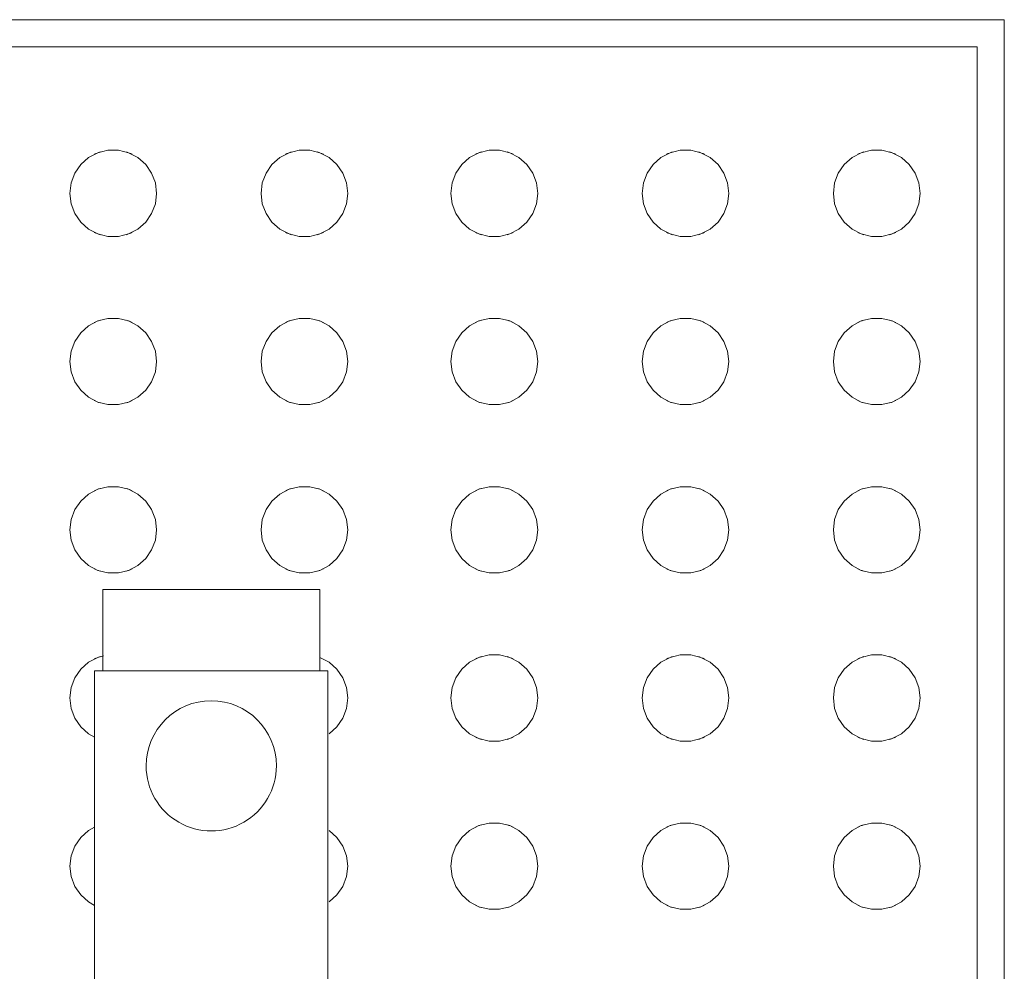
# Model space of a CAD drawing. Header units: metres. Extents: x 1.7 to 42.3, y -72.9 to -47.6.
# Tile 29 of 216: x 11.134 to 11.316, y -70.912 to -70.737. Entities that reach past the tile are written whole.
import ezdxf

# ---------------------------------------------------------------- set-up
doc = ezdxf.new("R2010")
doc.units = ezdxf.units.M
doc.layers.add('A-GENM', color=7, linetype='Continuous', lineweight=18)

# ---------------------------------------------------------------- blocks, each defined once
blk = doc.blocks.new('Grupo1_TIP_19dez18_BebedouroRefrig_BebedouroIndustrial100litros_ABDI-MDIC - Grupo1_TIP_19dez18_BebedouroRefrig_BebedouroIndustrial100litros_ABDI-MDIC-5384539-2PAV - FRIGORÍFICA')
at = {"layer": 'A-GENM', "color": 253, "true_color": 0xaaaaaa}
for p, q in [((-0.34, -0.49), (-0.34, -0.24)), ((-0.335, -0.485), (-0.335, -0.245)), ((-0.21531, -0.24589), (-0.21531, -0.37)), ((-0.17231, -0.37), (-0.17231, -0.24589)), ((-0.21531, -0.37), (-0.17231, -0.37)), ((-0.21381, -0.37), (-0.21381, -0.385)), ((-0.17381, -0.385), (-0.17381, -0.37)), ((-0.21381, -0.385), (-0.17381, -0.385)), ((0.335, -0.485), (-0.335, -0.485)), ((0.34, -0.49), (-0.34, -0.49))]:
    blk.add_line(p, q, dxfattribs=at)
at = {"layer": 'A-GENM', "color": 253, "true_color": 0xaaaaaa, "flags": 128}
for points in [[(-0.32448, -0.334), (-0.32424, -0.33209), (-0.32356, -0.33028), (-0.32246, -0.3287), (-0.32102, -0.32742), (-0.31931, -0.32652), (-0.31744, -0.32606), (-0.31551, -0.32606), (-0.31364, -0.32652), (-0.31193, -0.32742), (-0.31049, -0.3287), (-0.30939, -0.33028), (-0.30871, -0.33209), (-0.30848, -0.334)], [(-0.28923, -0.334), (-0.289, -0.33209), (-0.28831, -0.33028), (-0.28722, -0.3287), (-0.28577, -0.32742), (-0.28407, -0.32652), (-0.28219, -0.32606), (-0.28027, -0.32606), (-0.27839, -0.32652), (-0.27669, -0.32742), (-0.27524, -0.3287), (-0.27415, -0.33028), (-0.27346, -0.33209), (-0.27323, -0.334)], [(-0.25398, -0.334), (-0.25375, -0.33209), (-0.25307, -0.33028), (-0.25197, -0.3287), (-0.25053, -0.32742), (-0.24882, -0.32652), (-0.24695, -0.32606), (-0.24502, -0.32606), (-0.24315, -0.32652), (-0.24144, -0.32742), (-0.24, -0.3287), (-0.2389, -0.33028), (-0.23822, -0.33209), (-0.23798, -0.334)], [(-0.21898, -0.334), (-0.21875, -0.33209), (-0.21807, -0.33028), (-0.21697, -0.3287), (-0.21553, -0.32742)], [(-0.17229, -0.32678), (-0.17119, -0.32742), (-0.16975, -0.3287), (-0.16865, -0.33028), (-0.16797, -0.33209), (-0.16774, -0.334)], [(-0.30848, -0.334), (-0.30871, -0.33591), (-0.30939, -0.33772), (-0.31049, -0.3393), (-0.31193, -0.34058), (-0.31364, -0.34148), (-0.31551, -0.34194), (-0.31744, -0.34194), (-0.31931, -0.34148), (-0.32102, -0.34058), (-0.32246, -0.3393), (-0.32356, -0.33772), (-0.32424, -0.33591), (-0.32448, -0.334)], [(-0.27323, -0.334), (-0.27346, -0.33591), (-0.27415, -0.33772), (-0.27524, -0.3393), (-0.27669, -0.34058), (-0.27839, -0.34148), (-0.28027, -0.34194), (-0.28219, -0.34194), (-0.28407, -0.34148), (-0.28577, -0.34058), (-0.28722, -0.3393), (-0.28831, -0.33772), (-0.289, -0.33591), (-0.28923, -0.334)], [(-0.23798, -0.334), (-0.23822, -0.33591), (-0.2389, -0.33772), (-0.24, -0.3393), (-0.24144, -0.34058), (-0.24315, -0.34148), (-0.24502, -0.34194), (-0.24695, -0.34194), (-0.24882, -0.34148), (-0.25053, -0.34058), (-0.25197, -0.3393), (-0.25307, -0.33772), (-0.25375, -0.33591), (-0.25398, -0.334)], [(-0.21553, -0.34058), (-0.21697, -0.3393), (-0.21807, -0.33772), (-0.21875, -0.33591), (-0.21898, -0.334)], [(-0.16774, -0.334), (-0.16797, -0.33591), (-0.16865, -0.33772), (-0.16975, -0.3393), (-0.17119, -0.34058), (-0.17229, -0.34122)], [(-0.32448, -0.365), (-0.32424, -0.36309), (-0.32356, -0.36128), (-0.32246, -0.3597), (-0.32102, -0.35842), (-0.31931, -0.35752), (-0.31744, -0.35706), (-0.31551, -0.35706), (-0.31364, -0.35752), (-0.31193, -0.35842), (-0.31049, -0.3597), (-0.30939, -0.36128), (-0.30871, -0.36309), (-0.30848, -0.365)], [(-0.28923, -0.365), (-0.289, -0.36309), (-0.28831, -0.36128), (-0.28722, -0.3597), (-0.28577, -0.35842), (-0.28407, -0.35752), (-0.28219, -0.35706), (-0.28027, -0.35706), (-0.27839, -0.35752), (-0.27669, -0.35842), (-0.27524, -0.3597), (-0.27415, -0.36128), (-0.27346, -0.36309), (-0.27323, -0.365)], [(-0.25398, -0.365), (-0.25375, -0.36309), (-0.25307, -0.36128), (-0.25197, -0.3597), (-0.25053, -0.35842), (-0.24882, -0.35752), (-0.24695, -0.35706), (-0.24502, -0.35706), (-0.24315, -0.35752), (-0.24144, -0.35842), (-0.24, -0.3597), (-0.2389, -0.36128), (-0.23822, -0.36309), (-0.23798, -0.365)], [(-0.21898, -0.365), (-0.21875, -0.36309), (-0.21807, -0.36128), (-0.21697, -0.3597), (-0.21553, -0.35842)], [(-0.17229, -0.35778), (-0.17119, -0.35842), (-0.16975, -0.3597), (-0.16865, -0.36128), (-0.16797, -0.36309), (-0.16774, -0.365)], [(-0.30848, -0.365), (-0.30871, -0.36691), (-0.30939, -0.36872), (-0.31049, -0.3703), (-0.31193, -0.37158), (-0.31364, -0.37248), (-0.31551, -0.37294), (-0.31744, -0.37294), (-0.31931, -0.37248), (-0.32102, -0.37158), (-0.32246, -0.3703), (-0.32356, -0.36872), (-0.32424, -0.36691), (-0.32448, -0.365)], [(-0.27323, -0.365), (-0.27346, -0.36691), (-0.27415, -0.36872), (-0.27524, -0.3703), (-0.27669, -0.37158), (-0.27839, -0.37248), (-0.28027, -0.37294), (-0.28219, -0.37294), (-0.28407, -0.37248), (-0.28577, -0.37158), (-0.28722, -0.3703), (-0.28831, -0.36872), (-0.289, -0.36691), (-0.28923, -0.365)], [(-0.23798, -0.365), (-0.23822, -0.36691), (-0.2389, -0.36872), (-0.24, -0.3703), (-0.24144, -0.37158), (-0.24315, -0.37248), (-0.24502, -0.37294), (-0.24695, -0.37294), (-0.24882, -0.37248), (-0.25053, -0.37158), (-0.25197, -0.3703), (-0.25307, -0.36872), (-0.25375, -0.36691), (-0.25398, -0.365)], [(-0.21382, -0.37248), (-0.21553, -0.37158), (-0.21697, -0.3703), (-0.21807, -0.36872), (-0.21875, -0.36691), (-0.21898, -0.365)], [(-0.16774, -0.365), (-0.16797, -0.36691), (-0.16865, -0.36872), (-0.16975, -0.3703), (-0.17119, -0.37158), (-0.1729, -0.37248), (-0.17392, -0.37279)], [(-0.32448, -0.396), (-0.32424, -0.39409), (-0.32356, -0.39228), (-0.32246, -0.3907), (-0.32102, -0.38942), (-0.31931, -0.38852), (-0.31744, -0.38806), (-0.31551, -0.38806), (-0.31364, -0.38852), (-0.31193, -0.38942), (-0.31049, -0.3907), (-0.30939, -0.39228), (-0.30871, -0.39409), (-0.30848, -0.396)], [(-0.28923, -0.396), (-0.289, -0.39409), (-0.28831, -0.39228), (-0.28722, -0.3907), (-0.28577, -0.38942), (-0.28407, -0.38852), (-0.28219, -0.38806), (-0.28027, -0.38806), (-0.27839, -0.38852), (-0.27669, -0.38942), (-0.27524, -0.3907), (-0.27415, -0.39228), (-0.27346, -0.39409), (-0.27323, -0.396)], [(-0.25398, -0.396), (-0.25375, -0.39409), (-0.25307, -0.39228), (-0.25197, -0.3907), (-0.25053, -0.38942), (-0.24882, -0.38852), (-0.24695, -0.38806), (-0.24502, -0.38806), (-0.24315, -0.38852), (-0.24144, -0.38942), (-0.24, -0.3907), (-0.2389, -0.39228), (-0.23822, -0.39409), (-0.23798, -0.396)], [(-0.21898, -0.396), (-0.21875, -0.39409), (-0.21807, -0.39228), (-0.21697, -0.3907), (-0.21553, -0.38942), (-0.21382, -0.38852), (-0.21195, -0.38806), (-0.21002, -0.38806), (-0.20815, -0.38852), (-0.20644, -0.38942), (-0.205, -0.3907), (-0.2039, -0.39228), (-0.20322, -0.39409), (-0.20298, -0.396)], [(-0.18374, -0.396), (-0.18351, -0.39409), (-0.18282, -0.39228), (-0.18173, -0.3907), (-0.18028, -0.38942), (-0.17857, -0.38852), (-0.1767, -0.38806), (-0.17477, -0.38806), (-0.1729, -0.38852), (-0.17119, -0.38942), (-0.16975, -0.3907), (-0.16865, -0.39228), (-0.16797, -0.39409), (-0.16774, -0.396)], [(-0.30848, -0.396), (-0.30871, -0.39791), (-0.30939, -0.39972), (-0.31049, -0.4013), (-0.31193, -0.40258), (-0.31364, -0.40348), (-0.31551, -0.40394), (-0.31744, -0.40394), (-0.31931, -0.40348), (-0.32102, -0.40258), (-0.32246, -0.4013), (-0.32356, -0.39972), (-0.32424, -0.39791), (-0.32448, -0.396)], [(-0.27323, -0.396), (-0.27346, -0.39791), (-0.27415, -0.39972), (-0.27524, -0.4013), (-0.27669, -0.40258), (-0.27839, -0.40348), (-0.28027, -0.40394), (-0.28219, -0.40394), (-0.28407, -0.40348), (-0.28577, -0.40258), (-0.28722, -0.4013), (-0.28831, -0.39972), (-0.289, -0.39791), (-0.28923, -0.396)], [(-0.23798, -0.396), (-0.23822, -0.39791), (-0.2389, -0.39972), (-0.24, -0.4013), (-0.24144, -0.40258), (-0.24315, -0.40348), (-0.24502, -0.40394), (-0.24695, -0.40394), (-0.24882, -0.40348), (-0.25053, -0.40258), (-0.25197, -0.4013), (-0.25307, -0.39972), (-0.25375, -0.39791), (-0.25398, -0.396)], [(-0.20298, -0.396), (-0.20322, -0.39791), (-0.2039, -0.39972), (-0.205, -0.4013), (-0.20644, -0.40258), (-0.20815, -0.40348), (-0.21002, -0.40394), (-0.21195, -0.40394), (-0.21382, -0.40348), (-0.21553, -0.40258), (-0.21697, -0.4013), (-0.21807, -0.39972), (-0.21875, -0.39791), (-0.21898, -0.396)], [(-0.16774, -0.396), (-0.16797, -0.39791), (-0.16865, -0.39972), (-0.16975, -0.4013), (-0.17119, -0.40258), (-0.1729, -0.40348), (-0.17477, -0.40394), (-0.1767, -0.40394), (-0.17857, -0.40348), (-0.18028, -0.40258), (-0.18173, -0.4013), (-0.18282, -0.39972), (-0.18351, -0.39791), (-0.18374, -0.396)], [(-0.32448, -0.427), (-0.32424, -0.42509), (-0.32356, -0.42328), (-0.32246, -0.4217), (-0.32102, -0.42042), (-0.31931, -0.41952), (-0.31744, -0.41906), (-0.31551, -0.41906), (-0.31364, -0.41952), (-0.31193, -0.42042), (-0.31049, -0.4217), (-0.30939, -0.42328), (-0.30871, -0.42509), (-0.30848, -0.427)], [(-0.28923, -0.427), (-0.289, -0.42509), (-0.28831, -0.42328), (-0.28722, -0.4217), (-0.28577, -0.42042), (-0.28407, -0.41952), (-0.28219, -0.41906), (-0.28027, -0.41906), (-0.27839, -0.41952), (-0.27669, -0.42042), (-0.27524, -0.4217), (-0.27415, -0.42328), (-0.27346, -0.42509), (-0.27323, -0.427)], [(-0.25398, -0.427), (-0.25375, -0.42509), (-0.25307, -0.42328), (-0.25197, -0.4217), (-0.25053, -0.42042), (-0.24882, -0.41952), (-0.24695, -0.41906), (-0.24502, -0.41906), (-0.24315, -0.41952), (-0.24144, -0.42042), (-0.24, -0.4217), (-0.2389, -0.42328), (-0.23822, -0.42509), (-0.23798, -0.427)], [(-0.21898, -0.427), (-0.21875, -0.42509), (-0.21807, -0.42328), (-0.21697, -0.4217), (-0.21553, -0.42042), (-0.21382, -0.41952), (-0.21195, -0.41906), (-0.21002, -0.41906), (-0.20815, -0.41952), (-0.20644, -0.42042), (-0.205, -0.4217), (-0.2039, -0.42328), (-0.20322, -0.42509), (-0.20298, -0.427)], [(-0.18374, -0.427), (-0.18351, -0.42509), (-0.18282, -0.42328), (-0.18173, -0.4217), (-0.18028, -0.42042), (-0.17857, -0.41952), (-0.1767, -0.41906), (-0.17477, -0.41906), (-0.1729, -0.41952), (-0.17119, -0.42042), (-0.16975, -0.4217), (-0.16865, -0.42328), (-0.16797, -0.42509), (-0.16774, -0.427)], [(-0.30848, -0.427), (-0.30871, -0.42891), (-0.30939, -0.43072), (-0.31049, -0.4323), (-0.31193, -0.43358), (-0.31364, -0.43448), (-0.31551, -0.43494), (-0.31744, -0.43494), (-0.31931, -0.43448), (-0.32102, -0.43358), (-0.32246, -0.4323), (-0.32356, -0.43072), (-0.32424, -0.42891), (-0.32448, -0.427)], [(-0.27323, -0.427), (-0.27346, -0.42891), (-0.27415, -0.43072), (-0.27524, -0.4323), (-0.27669, -0.43358), (-0.27839, -0.43448), (-0.28027, -0.43494), (-0.28219, -0.43494), (-0.28407, -0.43448), (-0.28577, -0.43358), (-0.28722, -0.4323), (-0.28831, -0.43072), (-0.289, -0.42891), (-0.28923, -0.427)], [(-0.23798, -0.427), (-0.23822, -0.42891), (-0.2389, -0.43072), (-0.24, -0.4323), (-0.24144, -0.43358), (-0.24315, -0.43448), (-0.24502, -0.43494), (-0.24695, -0.43494), (-0.24882, -0.43448), (-0.25053, -0.43358), (-0.25197, -0.4323), (-0.25307, -0.43072), (-0.25375, -0.42891), (-0.25398, -0.427)], [(-0.20298, -0.427), (-0.20322, -0.42891), (-0.2039, -0.43072), (-0.205, -0.4323), (-0.20644, -0.43358), (-0.20815, -0.43448), (-0.21002, -0.43494), (-0.21195, -0.43494), (-0.21382, -0.43448), (-0.21553, -0.43358), (-0.21697, -0.4323), (-0.21807, -0.43072), (-0.21875, -0.42891), (-0.21898, -0.427)], [(-0.16774, -0.427), (-0.16797, -0.42891), (-0.16865, -0.43072), (-0.16975, -0.4323), (-0.17119, -0.43358), (-0.1729, -0.43448), (-0.17477, -0.43494), (-0.1767, -0.43494), (-0.17857, -0.43448), (-0.18028, -0.43358), (-0.18173, -0.4323), (-0.18282, -0.43072), (-0.18351, -0.42891), (-0.18374, -0.427)], [(-0.32448, -0.458), (-0.32424, -0.45609), (-0.32356, -0.45428), (-0.32246, -0.4527), (-0.32102, -0.45142), (-0.31931, -0.45052), (-0.31744, -0.45006), (-0.31551, -0.45006), (-0.31364, -0.45052), (-0.31193, -0.45142), (-0.31049, -0.4527), (-0.30939, -0.45428), (-0.30871, -0.45609), (-0.30848, -0.458)], [(-0.28923, -0.458), (-0.289, -0.45609), (-0.28831, -0.45428), (-0.28722, -0.4527), (-0.28577, -0.45142), (-0.28407, -0.45052), (-0.28219, -0.45006), (-0.28027, -0.45006), (-0.27839, -0.45052), (-0.27669, -0.45142), (-0.27524, -0.4527), (-0.27415, -0.45428), (-0.27346, -0.45609), (-0.27323, -0.458)], [(-0.25398, -0.458), (-0.25375, -0.45609), (-0.25307, -0.45428), (-0.25197, -0.4527), (-0.25053, -0.45142), (-0.24882, -0.45052), (-0.24695, -0.45006), (-0.24502, -0.45006), (-0.24315, -0.45052), (-0.24144, -0.45142), (-0.24, -0.4527), (-0.2389, -0.45428), (-0.23822, -0.45609), (-0.23798, -0.458)], [(-0.21898, -0.458), (-0.21875, -0.45609), (-0.21807, -0.45428), (-0.21697, -0.4527), (-0.21553, -0.45142), (-0.21382, -0.45052), (-0.21195, -0.45006), (-0.21002, -0.45006), (-0.20815, -0.45052), (-0.20644, -0.45142), (-0.205, -0.4527), (-0.2039, -0.45428), (-0.20322, -0.45609), (-0.20298, -0.458)], [(-0.18374, -0.458), (-0.18351, -0.45609), (-0.18282, -0.45428), (-0.18173, -0.4527), (-0.18028, -0.45142), (-0.17857, -0.45052), (-0.1767, -0.45006), (-0.17477, -0.45006), (-0.1729, -0.45052), (-0.17119, -0.45142), (-0.16975, -0.4527), (-0.16865, -0.45428), (-0.16797, -0.45609), (-0.16774, -0.458)], [(-0.30848, -0.458), (-0.30871, -0.45991), (-0.30939, -0.46172), (-0.31049, -0.4633), (-0.31193, -0.46458), (-0.31364, -0.46548), (-0.31551, -0.46594), (-0.31744, -0.46594), (-0.31931, -0.46548), (-0.32102, -0.46458), (-0.32246, -0.4633), (-0.32356, -0.46172), (-0.32424, -0.45991), (-0.32448, -0.458)], [(-0.27323, -0.458), (-0.27346, -0.45991), (-0.27415, -0.46172), (-0.27524, -0.4633), (-0.27669, -0.46458), (-0.27839, -0.46548), (-0.28027, -0.46594), (-0.28219, -0.46594), (-0.28407, -0.46548), (-0.28577, -0.46458), (-0.28722, -0.4633), (-0.28831, -0.46172), (-0.289, -0.45991), (-0.28923, -0.458)], [(-0.23798, -0.458), (-0.23822, -0.45991), (-0.2389, -0.46172), (-0.24, -0.4633), (-0.24144, -0.46458), (-0.24315, -0.46548), (-0.24502, -0.46594), (-0.24695, -0.46594), (-0.24882, -0.46548), (-0.25053, -0.46458), (-0.25197, -0.4633), (-0.25307, -0.46172), (-0.25375, -0.45991), (-0.25398, -0.458)], [(-0.20298, -0.458), (-0.20322, -0.45991), (-0.2039, -0.46172), (-0.205, -0.4633), (-0.20644, -0.46458), (-0.20815, -0.46548), (-0.21002, -0.46594), (-0.21195, -0.46594), (-0.21382, -0.46548), (-0.21553, -0.46458), (-0.21697, -0.4633), (-0.21807, -0.46172), (-0.21875, -0.45991), (-0.21898, -0.458)], [(-0.16774, -0.458), (-0.16797, -0.45991), (-0.16865, -0.46172), (-0.16975, -0.4633), (-0.17119, -0.46458), (-0.1729, -0.46548), (-0.17477, -0.46594), (-0.1767, -0.46594), (-0.17857, -0.46548), (-0.18028, -0.46458), (-0.18173, -0.4633), (-0.18282, -0.46172), (-0.18351, -0.45991), (-0.18374, -0.458)]]:
    blk.add_lwpolyline(points, dxfattribs=at)
at = {"layer": 'A-GENM', "color": 253, "true_color": 0xaaaaaa}
for centre, radius, start, end in [((-0.31648, -0.334), 0.008, 107.7069, 115.8856), ((-0.31648, -0.334), 0.008, 64.1144, 72.2931), ((-0.28123, -0.334), 0.008, 107.7069, 115.8856), ((-0.28123, -0.334), 0.008, 64.1144, 72.2931), ((-0.24598, -0.334), 0.008, 107.7069, 115.8856), ((-0.24598, -0.334), 0.008, 64.1144, 72.2931), ((-0.31648, -0.334), 0.008, 244.1144, 252.2931), ((-0.31648, -0.334), 0.008, 287.7069, 295.8856), ((-0.28123, -0.334), 0.008, 244.1144, 252.2931), ((-0.28123, -0.334), 0.008, 287.7069, 295.8856), ((-0.24598, -0.334), 0.008, 244.1144, 252.2931), ((-0.24598, -0.334), 0.008, 287.7069, 295.8856), ((-0.19381, -0.3525), 0.012, 360, 180), ((-0.19381, -0.3525), 0.012, 180, 360), ((-0.31648, -0.365), 0.008, 107.7069, 115.8856), ((-0.31648, -0.365), 0.008, 64.1144, 72.2931), ((-0.28123, -0.365), 0.008, 107.7069, 115.8856), ((-0.28123, -0.365), 0.008, 64.1144, 72.2931), ((-0.24598, -0.365), 0.008, 107.7069, 115.8856), ((-0.24598, -0.365), 0.008, 64.1144, 72.2931), ((-0.31648, -0.365), 0.008, 244.1144, 252.2931), ((-0.31648, -0.365), 0.008, 287.7069, 295.8856), ((-0.28123, -0.365), 0.008, 244.1144, 252.2931), ((-0.28123, -0.365), 0.008, 287.7069, 295.8856), ((-0.24598, -0.365), 0.008, 244.1144, 252.2931), ((-0.24598, -0.365), 0.008, 287.7069, 295.8856), ((-0.17574, -0.365), 0.008, 287.7069, 295.8856), ((-0.31648, -0.396), 0.008, 107.7069, 115.8856), ((-0.31648, -0.396), 0.008, 64.1144, 72.2931), ((-0.28123, -0.396), 0.008, 107.7069, 115.8856), ((-0.28123, -0.396), 0.008, 64.1144, 72.2931), ((-0.24598, -0.396), 0.008, 107.7069, 115.8856), ((-0.24598, -0.396), 0.008, 64.1144, 72.2931), ((-0.21098, -0.396), 0.008, 107.7069, 115.8856), ((-0.21098, -0.396), 0.008, 64.1144, 72.2931), ((-0.17574, -0.396), 0.008, 107.7069, 115.8856), ((-0.17574, -0.396), 0.008, 64.1144, 72.2931), ((-0.31648, -0.396), 0.008, 244.1144, 252.2931), ((-0.31648, -0.396), 0.008, 287.7069, 295.8856), ((-0.28123, -0.396), 0.008, 244.1144, 252.2931), ((-0.28123, -0.396), 0.008, 287.7069, 295.8856), ((-0.24598, -0.396), 0.008, 244.1144, 252.2931), ((-0.24598, -0.396), 0.008, 287.7069, 295.8856), ((-0.21098, -0.396), 0.008, 244.1144, 252.2931), ((-0.21098, -0.396), 0.008, 287.7069, 295.8856), ((-0.17574, -0.396), 0.008, 244.1144, 252.2931), ((-0.17574, -0.396), 0.008, 287.7069, 295.8856), ((-0.31648, -0.427), 0.008, 107.7069, 115.8856), ((-0.31648, -0.427), 0.008, 64.1144, 72.2931), ((-0.28123, -0.427), 0.008, 107.7069, 115.8856), ((-0.28123, -0.427), 0.008, 64.1144, 72.2931), ((-0.24598, -0.427), 0.008, 107.7069, 115.8856), ((-0.24598, -0.427), 0.008, 64.1144, 72.2931), ((-0.21098, -0.427), 0.008, 107.7069, 115.8856), ((-0.21098, -0.427), 0.008, 64.1144, 72.2931), ((-0.17574, -0.427), 0.008, 107.7069, 115.8856), ((-0.17574, -0.427), 0.008, 64.1144, 72.2931), ((-0.31648, -0.427), 0.008, 244.1144, 252.2931), ((-0.31648, -0.427), 0.008, 287.7069, 295.8856), ((-0.28123, -0.427), 0.008, 244.1144, 252.2931), ((-0.28123, -0.427), 0.008, 287.7069, 295.8856), ((-0.24598, -0.427), 0.008, 244.1144, 252.2931), ((-0.24598, -0.427), 0.008, 287.7069, 295.8856), ((-0.21098, -0.427), 0.008, 244.1144, 252.2931), ((-0.21098, -0.427), 0.008, 287.7069, 295.8856), ((-0.17574, -0.427), 0.008, 244.1144, 252.2931), ((-0.17574, -0.427), 0.008, 287.7069, 295.8856), ((-0.31648, -0.458), 0.008, 107.7069, 115.8856), ((-0.31648, -0.458), 0.008, 64.1144, 72.2931), ((-0.28123, -0.458), 0.008, 107.7069, 115.8856), ((-0.28123, -0.458), 0.008, 64.1144, 72.2931), ((-0.24598, -0.458), 0.008, 107.7069, 115.8856), ((-0.24598, -0.458), 0.008, 64.1144, 72.2931), ((-0.21098, -0.458), 0.008, 107.7069, 115.8856), ((-0.21098, -0.458), 0.008, 64.1144, 72.2931), ((-0.17574, -0.458), 0.008, 107.7069, 115.8856), ((-0.17574, -0.458), 0.008, 64.1144, 72.2931), ((-0.31648, -0.458), 0.008, 244.1144, 252.2931), ((-0.31648, -0.458), 0.008, 287.7069, 295.8856), ((-0.28123, -0.458), 0.008, 244.1144, 252.2931), ((-0.28123, -0.458), 0.008, 287.7069, 295.8856), ((-0.24598, -0.458), 0.008, 244.1144, 252.2931), ((-0.24598, -0.458), 0.008, 287.7069, 295.8856), ((-0.21098, -0.458), 0.008, 244.1144, 252.2931), ((-0.21098, -0.458), 0.008, 287.7069, 295.8856), ((-0.17574, -0.458), 0.008, 244.1144, 252.2931), ((-0.17574, -0.458), 0.008, 287.7069, 295.8856)]:
    blk.add_arc(centre, radius, start, end, dxfattribs=at)
blk = doc.blocks.new('4 GRE - ESCOLA DE CINEMA E AUDIOVISUAL CINE REX R07_rvt-1-2PAV - FRIGORÍFICA')
at = {"layer": 'A-GENM', "color": 253, "lineweight": 18, "true_color": 0xaaaaaa, "rotation": 180}
blk.add_blockref('Grupo1_TIP_19dez18_BebedouroRefrig_BebedouroIndustrial100litros_ABDI-MDIC - Grupo1_TIP_19dez18_BebedouroRefrig_BebedouroIndustrial100litros_ABDI-MDIC-5384539-2PAV - FRIGORÍFICA', (10.97566, -71.22694), dxfattribs=at)

msp = doc.modelspace()

# ---------------------------------------------------------------- block references
at = {"lineweight": 5}
msp.add_blockref('4 GRE - ESCOLA DE CINEMA E AUDIOVISUAL CINE REX R07_rvt-1-2PAV - FRIGORÍFICA', (0, 0), dxfattribs=at)

doc.saveas('drawing.dxf')
